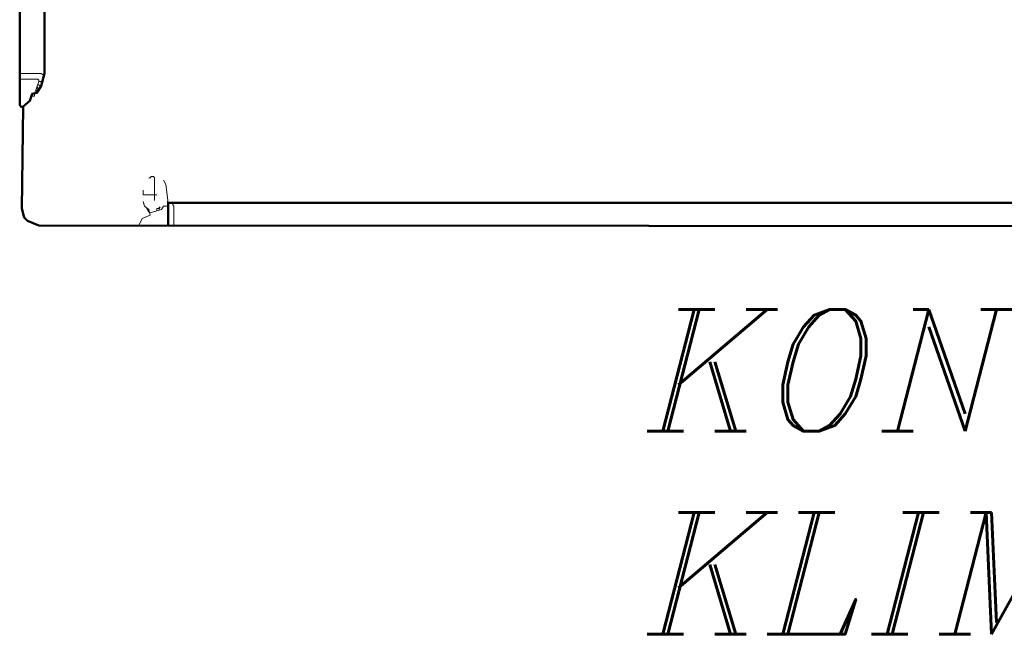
# Model space of a CAD drawing. Header units: millimetres. Extents: x 6435372 to 7248404, y 1559872 to 1886246.
# Tile 79 of 208: x 6812214 to 6813144, y 1852323 to 1852905. Entities that reach past the tile are written whole.
import ezdxf

# ---------------------------------------------------------------- set-up
doc = ezdxf.new("R2010")
doc.units = ezdxf.units.MM
doc.layers.add('matrice DPS', color=122, linetype='Continuous')
doc.layers.add('V-objekty', color=130, linetype='Continuous', lineweight=50)
doc.styles.get("Standard").update_dxf_attribs({"font": 'romans.shx'})

# ---------------------------------------------------------------- blocks, each defined once
blk = doc.blocks.new('DWG-RYYQ14-20T_top')
at = {"layer": 'V-objekty'}
for points in [[(4.296574, 5.367238, 0), (4.296574, 5.389722, 0), (5.898287, 5.389722, 0)], [(5.90364, 5.367238, 0), (4.174518, 5.368308, 0), (4.163812, 5.372591, 0), (4.1606, 5.375803, 0), (4.158458, 5.384368, 0), (4.159529, 5.480728, 0), (4.165953, 5.486081, 0), (4.168094, 5.492505, 0), (4.172377, 5.493576, 0), (4.17666, 5.5, 0), (4.179872, 5.511777, 0), (4.179872, 6.394004, 0)], [(4.158458, 5.479657, 0), (4.156317, 5.481799, 0), (4.157388, 6.420771, 0), (4.1606, 6.420771, 0), (4.1606, 6.41863, 0), (4.162741, 6.41863, 0), (4.162741, 6.415418, 0), (4.164882, 6.415418, 0), (4.165953, 6.410064, 0), (4.170236, 6.411135, 0)]]:
    blk.add_polyline3d(points, dxfattribs=at)
at = {"layer": 'V-objekty', "color": 2, "lineweight": 13}
for points in [[(4.178801, 5.510707, 0), (4.17773, 5.510707, 0), (4.17666, 5.511777, 0), (4.156317, 5.511777, 0)], [(4.178801, 5.510707, 0), (4.179872, 5.510707, 0)], [(4.174518, 5.504283, 0), (4.174518, 5.505353, 0), (4.173448, 5.506424, 0), (4.156317, 5.506424, 0)], [(4.170236, 5.492505, 0), (4.172377, 5.498929, 0), (4.174518, 5.504283, 0), (4.17666, 5.504283, 0), (4.17666, 5.502141, 0), (4.17773, 5.502141, 0)], [(4.173448, 5.496788, 0), (4.172377, 5.497859, 0), (4.173448, 5.498929, 0)], [(4.175589, 5.5, 0), (4.174518, 5.501071, 0), (4.173448, 5.501071, 0)], [(4.174518, 5.498929, 0), (4.175589, 5.498929, 0), (4.175589, 5.5, 0)], [(4.168094, 5.490364, 0), (4.170236, 5.490364, 0), (4.170236, 5.492505, 0)], [(4.172377, 5.495717, 0), (4.171306, 5.495717, 0)], [(4.172377, 5.495717, 0), (4.173448, 5.495717, 0), (4.173448, 5.496788, 0)], [(4.283726, 5.397216, 0), (4.283726, 5.413276, 0), (4.282655, 5.414347, 0), (4.280514, 5.414347, 0), (4.279443, 5.413276, 0), (4.278373, 5.413276, 0)], [(4.296574, 5.389722, 0), (4.294433, 5.406852, 0), (4.292291, 5.411135, 0)], [(4.283726, 5.397216, 0), (4.273019, 5.397216, 0), (4.273019, 5.401499, 0)], [(4.283726, 5.397216, 0), (4.285867, 5.397216, 0)], [(4.283726, 5.397216, 0), (4.283726, 5.391863, 0)], [(4.268737, 5.368308, 0), (4.271949, 5.374732, 0), (4.279443, 5.377944, 0), (4.278373, 5.383298, 0), (4.27409, 5.38651, 0), (4.273019, 5.390792, 0)], [(4.279443, 5.380086, 0), (4.29015, 5.383298, 0), (4.292291, 5.38651, 0), (4.295503, 5.38651, 0)], [(4.296574, 5.389722, 0), (4.295503, 5.390792, 0)], [(4.296574, 5.389722, 0), (4.296574, 5.388651, 0)], [(4.301927, 5.367238, 0), (4.301927, 5.38651, 0), (4.300857, 5.38758, 0), (4.300857, 5.389722, 0)], [(4.277302, 5.383298, 0), (4.276231, 5.384368, 0)], [(4.279443, 5.380086, 0), (4.278373, 5.381156, 0), (4.277302, 5.382227, 0), (4.277302, 5.383298, 0)], [(4.285867, 5.382227, 0), (4.285867, 5.384368, 0), (4.288009, 5.384368, 0), (4.289079, 5.385439, 0), (4.288009, 5.385439, 0), (4.288009, 5.384368, 0)], [(4.288009, 5.384368, 0), (4.288009, 5.383298, 0)]]:
    blk.add_polyline3d(points, dxfattribs=at)

msp = doc.modelspace()

# ---------------------------------------------------------------- block references
at = {"layer": 'matrice DPS', "xscale": 1000, "yscale": 1000, "zscale": 1000}
msp.add_blockref('DWG-RYYQ14-20T_top', (6808057.27, 1847342.73), dxfattribs=at)

# ---------------------------------------------------------------- texts
at = {"layer": 'matrice DPS', "insert": (6812806.3, 1852631.58), "char_height": 115, "width": 2725.3694, "attachment_point": 1}
msp.add_mtext('\\fItalic|b0|i0|c238|p0;KONDENZAČNÍ JEDNOTKA\\PKLIMATIZACE', dxfattribs=at)

doc.saveas('drawing.dxf')
